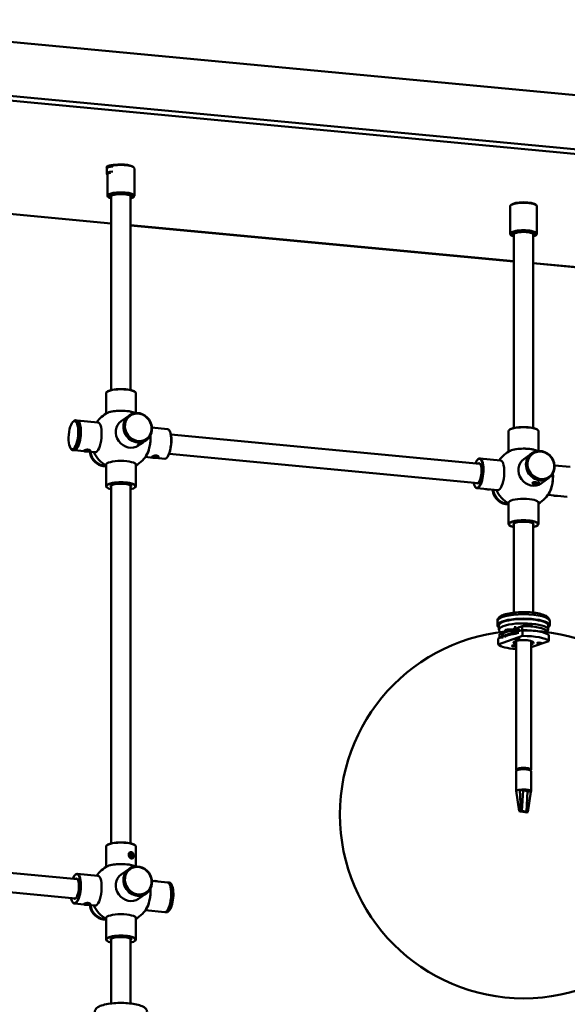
# Model space of a CAD drawing. Header units: millimetres. Extents: x 152 to 5146, y 650 to 3151.
# Tile 8 of 10: x 3946 to 4313, y 1833 to 2492. Entities that reach past the tile are written whole.
import ezdxf

# ---------------------------------------------------------------- set-up
doc = ezdxf.new("R2010")
doc.units = ezdxf.units.MM
doc.header["$LTSCALE"] = 18
doc.layers.add('Widoczne (ISO)', color=7, linetype='Continuous', lineweight=50)
doc.layers.add('Widoczne wąskie (ISO)', color=7, linetype='Continuous', lineweight=35)

msp = doc.modelspace()

# ---------------------------------------------------------------- linework, layer by layer
at = {"layer": 'Widoczne (ISO)', "linetype": 'Continuous', "lineweight": 50}
for p, q in [((3782.84, 2492.06), (4325.98, 2440.9)), ((4004.73, 2389), (4004.73, 2392.38)), ((4005.43, 2393.14), (4005.43, 2393.35)), ((4022.46, 2393.65), (4022.94, 2393.21)), ((4023.27, 2374.23), (4023.27, 2392.58)), ((4005.27, 2388.27), (4004.97, 2388.55)), ((4005.27, 2374.23), (4005.27, 2388.29)), ((3751.31, 2379.87), (4007.77, 2355.71)), ((4006.08, 2373.16), (4005.6, 2373.6)), ((4007.77, 2244.28), (4007.77, 2373.75)), ((4008.47, 2374.5), (4008.47, 2374.71)), ((4020.07, 2374.5), (4020.07, 2374.71)), ((4020.77, 2244.28), (4020.77, 2373.75)), ((4022.46, 2373.16), (4022.94, 2373.6)), ((4274.74, 2348.84), (4274.74, 2367.2)), ((4275.55, 2368.27), (4275.07, 2367.82)), ((4291.93, 2368.27), (4292.41, 2367.82)), ((4292.74, 2348.84), (4292.74, 2367.2)), ((4020.77, 2354.48), (4277.24, 2330.32)), ((4275.55, 2347.77), (4275.07, 2348.22)), ((4277.24, 2218.89), (4277.24, 2348.36)), ((4277.94, 2349.12), (4277.94, 2349.33)), ((4289.54, 2349.12), (4289.54, 2349.33)), ((4290.24, 2218.89), (4290.24, 2348.36)), ((4291.93, 2347.77), (4292.41, 2348.22)), ((4290.24, 2329.1), (4546.71, 2304.94)), ((4004.27, 2242.19), (4004.27, 2228.42)), ((4004.83, 2243.06), (4004.64, 2242.88)), ((4023.71, 2243.06), (4023.91, 2242.88)), ((4024.27, 2242.19), (4024.27, 2228.9)), ((4019.48, 2227.08), (4014.42, 2223.48)), ((4019.89, 2227.37), (4019.55, 2227.13)), ((3982.18, 2223.06), (3982.63, 2223.49)), ((3983.84, 2224.01), (3984.78, 2223.92)), ((3984.97, 2223.91), (3998.88, 2222.6)), ((4045.45, 2218.21), (4035.05, 2219.19)), ((4046.69, 2217.27), (4046.54, 2217.47)), ((4047.72, 2214.48), (4254.57, 2194.99)), ((4273.74, 2216.8), (4273.74, 2203.04)), ((4274.3, 2217.67), (4274.1, 2217.5)), ((4293.18, 2217.67), (4293.37, 2217.5)), ((4293.74, 2216.8), (4293.74, 2203.52)), ((4025.81, 2207.33), (4025.49, 2207.41)), ((4027.29, 2208.09), (4026.01, 2207.18)), ((4027.05, 2207.98), (4026.3, 2207.61)), ((4026.3, 2207.61), (4026.79, 2207.96)), ((4026.79, 2207.96), (4028.03, 2208.68)), ((4027.05, 2207.98), (4026.99, 2208.08)), ((4028.29, 2208.71), (4027.05, 2207.98)), ((4028.03, 2208.68), (4028.78, 2209.06)), ((4028.29, 2208.71), (4028.24, 2208.79)), ((4028.78, 2209.06), (4028.29, 2208.71)), ((4031.07, 2210.78), (4029.03, 2209.32)), ((4029.27, 2209.33), (4029.33, 2209.54)), ((4031.48, 2211.07), (4031.14, 2210.83)), ((3980.51, 2205.34), (3980.88, 2204.84)), ((3981.97, 2204.1), (3982.91, 2204.01)), ((3983.1, 2204), (3989.73, 2203.37)), ((3989.62, 2203.45), (3989.46, 2203.6)), ((3990.13, 2203.52), (3990.62, 2203.87)), ((3991.06, 2203.23), (3990.13, 2203.52)), ((3990.62, 2203.87), (3992.04, 2203.93)), ((3991.06, 2203.23), (3991.06, 2203.89)), ((3992.48, 2203.3), (3991.06, 2203.23)), ((3992.04, 2203.93), (3992.97, 2203.65)), ((3992.42, 2203.12), (3997, 2202.69)), ((3992.48, 2203.3), (3992.48, 2203.8)), ((3992.97, 2203.65), (3992.48, 2203.3)), ((3993.48, 2203.45), (3993.61, 2203.57)), ((4046.5, 2201.54), (4253.35, 2182.05)), ((4288.95, 2201.69), (4283.89, 2198.09)), ((4289.36, 2201.99), (4289.02, 2201.74)), ((4004.27, 2180.02), (4004.27, 2194.31)), ((4024.27, 2180.02), (4024.27, 2194.31)), ((4035.81, 2199.03), (4030.58, 2199.52)), ((4035.39, 2199.24), (4035.21, 2199.39)), ((4035.86, 2199.6), (4036.86, 2199.96)), ((4036.26, 2199.15), (4035.86, 2199.6)), ((4036.26, 2199.15), (4036.24, 2199.74)), ((4037.66, 2199.07), (4036.26, 2199.15)), ((4036.86, 2199.96), (4038.26, 2199.89)), ((4043.57, 2198.3), (4037.48, 2198.87)), ((4037.66, 2199.07), (4037.64, 2199.92)), ((4038.66, 2199.44), (4037.66, 2199.07)), ((4038.26, 2199.89), (4038.66, 2199.44)), ((4039.14, 2199.34), (4039.26, 2199.46)), ((4044.97, 2198.99), (4044.78, 2198.82)), ((4253.04, 2197.83), (4253.23, 2198)), ((4254.44, 2198.52), (4268.34, 2197.21)), ((4314.92, 2192.83), (4304.52, 2193.81)), ((4290.08, 2181.8), (4289.88, 2181.99)), ((4290.59, 2181.87), (4291.06, 2182.22)), ((4291.55, 2181.59), (4290.59, 2181.87)), ((4291.06, 2182.22), (4292.47, 2182.29)), ((4291.55, 2181.59), (4291.55, 2182.25)), ((4292.96, 2181.66), (4291.55, 2181.59)), ((4292.47, 2182.29), (4293.43, 2182.01)), ((4292.96, 2181.66), (4292.96, 2182.15)), ((4293.43, 2182.01), (4292.96, 2181.66)), ((4293.94, 2181.8), (4294.19, 2182.03)), ((4300.54, 2185.4), (4295.48, 2181.8)), ((4300.95, 2185.69), (4300.61, 2185.44)), ((4004.83, 2179.15), (4004.64, 2179.33)), ((4007.77, 1940.98), (4007.77, 2180.38)), ((4020.77, 1940.98), (4020.77, 2180.38)), ((4023.71, 2179.15), (4023.91, 2179.33)), ((4251.32, 2179.55), (4251.47, 2179.35)), ((4252.56, 2178.61), (4266.47, 2177.3)), ((4313.04, 2172.91), (4300.05, 2174.14)), ((4273.74, 2154.63), (4273.74, 2168.93)), ((4293.74, 2154.63), (4293.74, 2168.93)), ((4277.24, 2095.38), (4277.24, 2155)), ((4290.24, 2095.38), (4290.24, 2155)), ((4274.3, 2153.76), (4274.1, 2153.94)), ((4293.18, 2153.76), (4293.37, 2153.94)), ((4266.24, 2086.83), (4266.24, 2089.72)), ((4301.24, 2086.83), (4301.24, 2089.72)), ((4267.24, 2086.83), (4267.24, 2083.93)), ((4278.14, 2084.6), (4267.72, 2080.98)), ((4273.82, 2084.16), (4276.92, 2084.34)), ((4278.08, 2086.42), (4278.08, 2084.58)), ((4282.92, 2086.26), (4278.76, 2084.82)), ((4281.08, 2086.42), (4281.08, 2085.62)), ((4282.92, 2083.6), (4282.92, 2086.26)), ((4283.04, 2083.63), (4283.04, 2079.76)), ((4283.46, 2086.27), (4283.76, 2086.51)), ((4288.52, 2086.87), (4288.52, 2086.08)), ((4289.48, 2086.04), (4289.44, 2086)), ((4299.76, 2080.92), (4299.76, 2083.02)), ((4300.24, 2086.83), (4300.24, 2083.93)), ((4283.04, 2079.76), (4266.79, 2074.11)), ((4266.79, 2074.11), (4266.79, 2077.97)), ((4267.72, 2078.44), (4267.72, 2080.98)), ((4278.74, 2076.41), (4278.74, 1990.23)), ((4288.74, 2076.41), (4288.74, 1990.23)), ((4288.74, 2072.21), (4300.69, 2076.36)), ((4300.69, 2076.36), (4300.69, 2080.22)), ((4279.49, 1989.95), (4279.49, 1990.23)), ((4281.44, 1991.16), (4279.69, 1990.57)), ((4279.69, 1990.57), (4279.69, 1990.03)), ((4281.44, 1990.42), (4281.44, 1991.16)), ((4285.04, 1991.28), (4285.04, 1990.52)), ((4287.31, 1990.83), (4285.04, 1991.28)), ((4287.31, 1990.17), (4287.31, 1990.83)), ((4287.99, 1989.95), (4287.99, 1990.23)), ((4278.74, 1989.27), (4278.74, 1975.75)), ((4288.74, 1989.27), (4288.74, 1975.75)), ((4281.33, 1976.88), (4283.45, 1976.46)), ((4281.82, 1962.85), (4281.33, 1976.88)), ((4283.45, 1976.46), (4286.46, 1975.86)), ((4280.9, 1962.54), (4278.89, 1976.06)), ((4286.46, 1975.86), (4288.59, 1975.43)), ((4286.57, 1961.9), (4288.59, 1975.43)), ((4281.82, 1962.85), (4280.9, 1962.54)), ((4280.9, 1962.54), (4281.78, 1962.37)), ((4281.78, 1962.37), (4284.79, 1961.77)), ((4282.69, 1962.68), (4281.82, 1962.85)), ((4285.7, 1962.08), (4282.69, 1962.68)), ((4284.79, 1961.77), (4285.66, 1961.59)), ((4285.66, 1961.59), (4286.57, 1961.9)), ((4286.57, 1961.9), (4285.7, 1962.08)), ((4004.27, 1938.89), (4004.27, 1925.12)), ((4004.83, 1939.76), (4004.64, 1939.58)), ((4023.71, 1939.76), (4023.91, 1939.58)), ((4024.27, 1938.89), (4024.27, 1925.6)), ((3778.26, 1936.56), (3985.1, 1917.08)), ((4020.27, 1933.62), (4021, 1934.42)), ((4020.54, 1932.2), (4020.27, 1933.62)), ((4021.99, 1933.81), (4020.32, 1933.37)), ((4021.54, 1931.59), (4020.54, 1932.2)), ((4022.26, 1932.4), (4020.84, 1932.02)), ((4021, 1934.42), (4021.99, 1933.81)), ((4022.26, 1932.4), (4021.54, 1931.59)), ((4021.99, 1933.81), (4022.26, 1932.4)), ((4022.39, 1933.92), (4022.36, 1933.98)), ((4022.69, 1932.76), (4022.7, 1932.68)), ((3777.04, 1923.62), (3983.89, 1904.14)), ((4019.48, 1923.78), (4014.42, 1920.18)), ((4019.89, 1924.07), (4019.55, 1923.83)), ((3983.58, 1919.91), (3983.76, 1920.08)), ((3984.97, 1920.61), (3998.88, 1919.3)), ((4045.45, 1914.91), (4035.05, 1915.89)), ((4046.58, 1914.8), (4045.64, 1914.89)), ((4046.69, 1913.97), (4046.54, 1914.17)), ((4048.04, 1913.56), (4047.67, 1914.06)), ((4031.07, 1907.48), (4026.01, 1903.88)), ((4031.48, 1907.77), (4031.14, 1907.53)), ((3981.86, 1901.63), (3982, 1901.43)), ((3983.1, 1900.69), (3989.75, 1900.07)), ((3989.64, 1900.15), (3989.47, 1900.3)), ((3990.12, 1900.26), (3990.74, 1900.6)), ((3990.95, 1899.95), (3990.12, 1900.26)), ((3990.74, 1900.6), (3992.18, 1900.63)), ((3990.95, 1899.95), (3990.95, 1900.61)), ((3992.39, 1899.98), (3990.95, 1899.95)), ((3992.18, 1900.63), (3993, 1900.32)), ((3992.39, 1899.98), (3992.39, 1900.56)), ((3993, 1900.32), (3992.39, 1899.98)), ((3992.41, 1899.82), (3997, 1899.38)), ((3993.49, 1900.15), (3993.62, 1900.27)), ((4004.27, 1876.72), (4004.27, 1891.01)), ((4024.27, 1876.72), (4024.27, 1891.01)), ((4043.57, 1895), (4030.58, 1896.22)), ((4044.7, 1894.89), (4043.76, 1894.98)), ((4044.97, 1895.69), (4044.78, 1895.52)), ((4046.37, 1895.84), (4045.91, 1895.41)), ((4004.83, 1875.85), (4004.64, 1876.02)), ((4007.77, 1833.88), (4007.77, 1877.08)), ((4020.77, 1833.88), (4020.77, 1877.08)), ((4023.71, 1875.85), (4023.91, 1876.02))]:
    msp.add_line(p, q, dxfattribs=at)
msp.add_circle((4283.83, 1960.31), 123, dxfattribs=at)
for centre, start, end in [((4014.27, 2211.1), 115.88655, 144.61848), ((4014.27, 2211.1), 62.39892, 64.11345), ((4014.27, 2211.1), 204.61848, 240), ((4014.27, 2211.1), 300, 331.64708), ((4283.74, 2185.72), 115.88655, 144.61848), ((4283.74, 2185.72), 62.39892, 64.11345), ((4283.74, 2185.72), 204.61848, 240), ((4283.74, 2185.72), 300, 331.64708), ((4014.27, 1907.8), 115.88655, 144.61848), ((4014.27, 1907.8), 62.39892, 64.11345), ((4014.27, 1907.8), 204.61848, 240), ((4014.27, 1907.8), 300, 331.64708)]:
    msp.add_arc(centre, 20, start, end, dxfattribs=at)
for centre, major_axis, ratio, start_param, end_param in [((4011.23, 2393.35), (-6.6, 0), 0.258819, 4.802763, 6.597666), ((4011.23, 2393.35), (-6.5, 0), 0.258819, 4.844791, 6.574363), ((4011.23, 2392.38), (-6.5, 0), 0.258819, 5.098656, 6.283185), ((4011.23, 2393.35), (-5.8, 0), 0.258819, 5.208474, 6.283185), ((4014.27, 2392.58), (9, 0), 0.258819, 0, 2.666837), ((4014.27, 2393.06), (8.5, 0), 0.258819, 0.271264, 2.322599), ((4011.23, 2389), (-6.5, 0), 0.258819, 5.098656, 6.554449), ((4011.23, 2388.52), (-6, 0), 0.258819, 5.45521, 6.413029), ((4014.27, 2374.23), (9, 0), 0.258819, 6.011922, 9.696042), ((4014.27, 2373.75), (-8.5, 0), 0.258819, 2.441381, 6.983397), ((4014.27, 2373.75), (6.96, 0), 0.258819, 5.918145, 9.789818), ((4014.27, 2373.75), (6.5, 0), 0.258819, 0, 3.141593), ((4014.27, 2374.71), (-5.96, 0), 0.258819, 0.022738, 0.162193), ((4014.27, 2374.71), (-5.8, 0), 0.258819, 6.263492, 6.283185), ((4014.27, 2374.71), (5.8, 0), 0.258819, 0, 0.019694), ((4014.27, 2374.71), (5.96, 0), 0.258819, 6.120992, 6.260447), ((4283.74, 2367.2), (-9, 0), 0.258819, 3.141593, 6.283185), ((4283.74, 2367.68), (8.5, 0), 0.258819, 0.271264, 2.870329), ((4283.74, 2348.84), (9, 0), 0.258819, 6.011922, 9.696042), ((4283.74, 2348.36), (-8.5, 0), 0.258819, 2.441381, 6.983397), ((4283.74, 2348.36), (6.96, 0), 0.258819, 5.918145, 9.789818), ((4283.74, 2348.36), (6.5, 0), 0.258819, 0, 3.141593), ((4283.74, 2349.33), (-5.96, 0), 0.258819, 0.022738, 0.162193), ((4283.74, 2349.33), (-5.8, 0), 0.258819, 6.263492, 6.283185), ((4283.74, 2349.33), (5.8, 0), 0.258819, 0, 0.019694), ((4283.74, 2349.33), (5.96, 0), 0.258819, 6.120992, 6.260447), ((4014.27, 2242.19), (-10, 0), 0.258819, 3.141593, 6.283185), ((4014.27, 2242.38), (9.8, 0), 0.258819, 0.271264, 2.870329), ((4014.27, 2227.89), (10, 0), 0.258819, 0.372835, 2.819217), ((4014.27, 2227.89), (9.9, 0), 0.258819, 0.489959, 2.651634), ((4025.28, 2218.93), (-5.8, 8.15), 0.907673, 6.278562, 9.429402), ((4025.35, 2218.98), (5.8, -8.15), 0.907673, 3.141593, 6.283185), ((3982.91, 2214.06), (-0.94, -9.96), 0.330366, 5.925594, 9.782369), ((3983.84, 2213.97), (0.94, 9.96), 0.330366, 3.141593, 6.283185), ((3984.03, 2213.95), (-0.94, -9.96), 0.330366, 6.254612, 9.453352), ((3997.94, 2212.64), (0.94, 9.96), 0.330366, 3.141593, 6.283185), ((4020.22, 2215.33), (5.8, -8.15), 0.907673, 3.141593, 6.283185), ((4030.6, 2209.56), (0.94, 9.96), 0.330366, 3.615062, 5.188577), ((4030.6, 2209.56), (-0.93, -9.85), 0.330366, 0.662038, 2.045211), ((4044.51, 2208.25), (0.94, 9.96), 0.330366, 3.141593, 6.283185), ((4044.7, 2208.24), (-0.92, -9.76), 0.330366, 0.357591, 2.784002), ((4283.74, 2216.8), (-10, 0), 0.258819, 3.141593, 6.283185), ((4283.74, 2217), (9.8, 0), 0.258819, 0.271264, 2.870329), ((4002.86, 2202.98), (-5.8, 8.15), 0.907673, 0.994395, 2.628372), ((4003.2, 2203.23), (5.8, -8.15), 0.907673, 4.164654, 5.733242), ((4003.27, 2203.28), (-5.8, 8.15), 0.907673, 1.028805, 2.584325), ((4283.74, 2202.51), (10, 0), 0.258819, 0.372835, 2.819217), ((4283.74, 2202.51), (9.9, 0), 0.258819, 0.489959, 2.651634), ((4294.81, 2193.59), (5.8, -8.15), 0.907673, 3.141593, 6.283185), ((4294.74, 2193.54), (-5.8, 8.15), 0.907673, 6.278562, 9.429402), ((4014.27, 2194.31), (-10, 0), 0.258819, 3.141593, 6.283185), ((4253.31, 2188.58), (0.92, 9.76), 0.330366, 2.29597, 7.128808), ((4253.5, 2188.57), (-0.94, -9.96), 0.330366, 5.925594, 9.782369), ((4253.31, 2188.58), (-0.64, -6.82), 0.330366, 5.962137, 9.745826), ((4253.5, 2188.57), (0.62, 6.62), 0.330366, 5.965551, 6.495984), ((4267.41, 2187.26), (0.94, 9.96), 0.330366, 3.141593, 6.283185), ((4289.68, 2189.95), (5.8, -8.15), 0.907673, 3.141593, 6.283185), ((4300.07, 2184.18), (0.94, 9.96), 0.330366, 3.615062, 5.188577), ((4300.07, 2184.18), (-0.93, -9.85), 0.330366, 0.662038, 2.045211), ((4014.27, 2180.02), (10, 0), 0.258819, 6.011922, 9.696042), ((4014.27, 2179.83), (-9.8, 0), 0.258819, 2.29597, 7.128808), ((4014.27, 2179.83), (6.85, 0), 0.258819, 5.962137, 9.745826), ((4253.5, 2188.57), (-0.62, -6.62), 0.330366, 6.070386, 6.600819), ((4014.27, 2180.02), (-6.65, 0), 0.258819, 6.065615, 6.495984), ((4014.27, 2180.02), (6.65, 0), 0.258819, 6.070386, 6.500755), ((4259.24, 2178.34), (1.97, -0.37), 0.25053, 4.231754, 5.889514), ((4272.32, 2177.6), (-5.8, 8.15), 0.907673, 0.994395, 2.628372), ((4272.66, 2177.84), (5.8, -8.15), 0.907673, 4.164654, 5.733242), ((4272.73, 2177.89), (-5.8, 8.15), 0.907673, 1.028805, 2.584325), ((4283.74, 2168.93), (-10, 0), 0.258819, 3.141593, 6.283185), ((4304.6, 2174.15), (1.96, -0.39), 0.277581, 4.343514, 5.783355), ((4283.74, 2154.63), (10, 0), 0.258819, 6.011922, 9.696042), ((4283.74, 2154.44), (-9.8, 0), 0.258819, 2.29597, 7.128808), ((4283.74, 2154.44), (6.85, 0), 0.258819, 5.962137, 9.745826), ((4283.74, 2154.63), (-6.65, 0), 0.258819, 6.065615, 6.495984), ((4283.74, 2154.63), (6.65, 0), 0.258819, 6.070386, 6.500755), ((4283.74, 2086.83), (-17.5, 0), 0.258819, 2.8019, 6.622878), ((4283.74, 2083.93), (16.5, 0), 0.258819, 6.042167, 9.980639), ((4283.74, 2086.83), (16.5, 0), 0.258819, 0, 3.141593), ((4283.83, 2080.23), (-14.49, 0), 0.258819, 4.886582, 6.399783), ((4283.83, 2078.29), (-14.49, 0), 0.258819, 4.938286, 6.348078), ((4274.46, 2083.4), (-3, 0), 0.258819, 4.927957, 7.276528), ((4283.74, 2083.93), (-7, 0), 0.258819, 5.653713, 6.055842), ((4279.58, 2082.86), (-1.5, 0), 0.258819, 5.288688, 5.997677), ((4283.74, 2082), (16.5, 0), 0.258819, 0.241018, 1.620568), ((4283.74, 2079.1), (17.5, 0), 0.258819, 0.251078, 1.610509), ((4286.62, 2086.27), (-3, 0), 0.258819, 2.833562, 5.975155), ((4283.74, 2086.34), (5, 0), 0.258819, 0.300264, 0.473273), ((4283.74, 2075.24), (-6.75, 0), 0.258819, 2.404969, 7.019809), ((4283.74, 2075.24), (17.5, 0), 0.258819, 0.251078, 1.610509), ((4283.74, 2075.24), (-17.5, 0), 0.258819, 0.251078, 1.281045), ((4277.47, 2073.06), (-1.5, 0), 0.258819, 3.701977, 8.864394), ((4283.74, 1990.23), (5, 0), 0.258819, 5.900724, 9.807239), ((4283.74, 1989.27), (-5, 0), 0.258819, 3.141593, 6.283185), ((4283.74, 1990.23), (-4.25, 0), 0.258819, 5.973029, 6.283185), ((4283.74, 1990.23), (4.25, 0), 0.258819, 1.26064, 2.142034), ((4283.74, 1990.23), (4.25, 0), 0.258819, 0, 0.571238), ((4283.74, 1975.75), (-5, 0), 0.258819, 5.215588, 6.038622), ((4283.74, 1975.75), (5, 0), 0.258819, 6.038622, 8.357181), ((4283.74, 1975.75), (-5, 0), 0.258819, 6.038622, 6.604937), ((4014.27, 1938.89), (-10, 0), 0.258819, 3.141593, 6.283185), ((4014.27, 1939.08), (9.8, 0), 0.258819, 0.271264, 2.870329), ((4014.27, 1924.59), (10, 0), 0.258819, 0.372835, 2.819217), ((4014.27, 1924.59), (9.9, 0), 0.258819, 0.489959, 2.651634), ((4025.35, 1915.68), (5.8, -8.15), 0.907673, 3.141593, 6.283185), ((4025.28, 1915.63), (-5.8, 8.15), 0.907673, 6.278562, 9.429402), ((3983.84, 1910.67), (0.92, 9.76), 0.330366, 2.29597, 7.128808), ((3984.03, 1910.65), (-0.94, -9.96), 0.330366, 5.925594, 9.782369), ((3983.84, 1910.67), (-0.64, -6.82), 0.330366, 5.962137, 9.745826), ((3984.03, 1910.65), (0.62, 6.62), 0.330366, 5.965551, 6.495984), ((3997.94, 1909.34), (0.94, 9.96), 0.330366, 3.141593, 6.283185), ((4020.22, 1912.03), (5.8, -8.15), 0.907673, 3.141593, 6.283185), ((4030.6, 1906.26), (0.94, 9.96), 0.330366, 3.615062, 5.188577), ((4030.6, 1906.26), (-0.93, -9.85), 0.330366, 0.662038, 2.045211), ((4036.98, 1915.31), (-2, 0), 0.261834, 3.578044, 5.14799), ((4044.51, 1904.95), (0.94, 9.96), 0.330366, 3.141593, 6.283185), ((4044.7, 1904.94), (-0.94, -9.96), 0.330366, 6.254612, 9.453352), ((4045.64, 1904.85), (0.94, 9.96), 0.330366, 3.141593, 6.283185), ((4044.7, 1904.94), (-0.92, -9.76), 0.330366, 0.357591, 2.784002), ((4046.11, 1904.8), (-0.89, -9.46), 0.330366, 0.357591, 2.784002), ((3984.03, 1910.65), (-0.62, -6.62), 0.330366, 6.070386, 6.600819), ((4002.86, 1899.68), (-5.8, 8.15), 0.907673, 0.994395, 2.628372), ((4003.2, 1899.93), (5.8, -8.15), 0.907673, 4.164654, 5.733242), ((4003.27, 1899.98), (-5.8, 8.15), 0.907673, 1.028805, 2.584325), ((4014.27, 1891.01), (-10, 0), 0.258819, 3.141593, 6.283185), ((4014.27, 1876.72), (10, 0), 0.258819, 6.011922, 9.696042), ((4014.27, 1876.52), (-9.8, 0), 0.258819, 2.29597, 7.128808), ((4014.27, 1876.52), (6.85, 0), 0.258819, 5.962137, 9.745826), ((4014.27, 1876.72), (-6.65, 0), 0.258819, 6.065615, 6.495984), ((4014.27, 1876.72), (6.65, 0), 0.258819, 6.070386, 6.500755)]:
    msp.add_ellipse(centre, major_axis=major_axis, ratio=ratio, start_param=start_param, end_param=end_param, dxfattribs=at)
for centre, major_axis, ratio in [((4025.69, 2219.22), (-5.8, 8.15), 0.907673), ((4025.86, 2219.34), (5.51, -7.74), 0.907673), ((3982.44, 2214.1), (-0.89, -9.46), 0.330366), ((4027.54, 2208.33), (1.73, 1), 0.043524), ((3991.55, 2203.58), (2, 0), 0.258819), ((4037.26, 2199.52), (-2, -0.06), 0.32804), ((4295.16, 2193.84), (-5.8, 8.15), 0.907673), ((4295.33, 2193.96), (5.51, -7.74), 0.907673), ((4292.01, 2181.94), (-2, 0), 0.25878), ((4279.58, 2077.73), (-1.5, 0), 0.258819), ((4294.17, 2074.92), (-1.5, 0), 0.258819), ((4021.27, 1933.01), (-0.51, 1.93), 0.690262), ((4025.69, 1915.92), (-5.8, 8.15), 0.907673), ((4025.86, 1916.04), (5.51, -7.74), 0.907673), ((3991.56, 1900.29), (2, 0), 0.261834)]:
    msp.add_ellipse(centre, major_axis=major_axis, ratio=ratio, dxfattribs=at)
for points, knots in [([(4029.03, 2209.32), (4028.97, 2209.29), (4028.91, 2209.24), (4028.69, 2209.1), (4028.51, 2208.99), (4028.16, 2208.8), (4027.98, 2208.7), (4027.53, 2208.48), (4027.25, 2208.35), (4026.64, 2208.08), (4026.33, 2207.95), (4025.86, 2207.72), (4025.71, 2207.63), (4025.51, 2207.49), (4025.46, 2207.43), (4025.47, 2207.37), (4025.51, 2207.35), (4025.6, 2207.35), (4025.64, 2207.35), (4025.7, 2207.36)], [-1.6562626, -1.6562626, -1.6562626, -1.6562626, -1.6284125, -1.6284125, -1.5620776, -1.5620776, -1.5075605, -1.5075605, -1.4304046, -1.4304046, -1.3277685, -1.3277685, -1.2496621, -1.2496621, -1.1715557, -1.1715557, -1.1200157, -1.1200157, -1.0818562, -1.0818562, -1.0818562, -1.0818562]), ([(4026.33, 2207.57), (4026.36, 2207.58), (4026.4, 2207.59), (4026.54, 2207.66), (4026.65, 2207.72), (4026.76, 2207.78)], [-0.98726275, -0.98726275, -0.98726275, -0.98726275, -0.97629981, -0.97629981, -0.93724657, -0.93724657, -0.93724657, -0.93724657]), ([(3993.68, 2203.38), (3993.78, 2203.45), (3993.83, 2203.54), (3993.8, 2203.74), (3993.74, 2203.83), (3993.49, 2204.06), (3993.24, 2204.19), (3992.73, 2204.33), (3992.53, 2204.37), (3992.11, 2204.4), (3991.88, 2204.41), (3991.34, 2204.38), (3991.04, 2204.34), (3990.4, 2204.2), (3990.05, 2204.09), (3989.63, 2203.91), (3989.5, 2203.84), (3989.35, 2203.74), (3989.31, 2203.69), (3989.27, 2203.59), (3989.31, 2203.54), (3989.46, 2203.47), (3989.54, 2203.45), (3989.65, 2203.42)], [-2.1869087, -2.1869087, -2.1869087, -2.1869087, -2.1088073, -2.1088073, -2.0390044, -2.0390044, -1.9339595, -1.9339595, -1.8744931, -1.8744931, -1.812984, -1.812984, -1.7363093, -1.7363093, -1.6284125, -1.6284125, -1.5620776, -1.5620776, -1.5075605, -1.5075605, -1.4304046, -1.4304046, -1.3777594, -1.3777594, -1.3777594, -1.3777594]), ([(3992.82, 2203.18), (3992.89, 2203.19), (3992.96, 2203.19), (3993.21, 2203.22), (3993.37, 2203.25), (3993.57, 2203.32), (3993.63, 2203.35), (3993.68, 2203.38)], [-1.0615422, -1.0615422, -1.0615422, -1.0615422, -1.038785, -1.038785, -0.9762998, -0.9762998, -0.9372466, -0.9372466, -0.9372466, -0.9372466]), ([(4038.38, 2199), (4038.62, 2199.03), (4038.84, 2199.06), (4039.18, 2199.17), (4039.31, 2199.24), (4039.46, 2199.38), (4039.5, 2199.46), (4039.54, 2199.65), (4039.5, 2199.78), (4039.29, 2200.05), (4039.08, 2200.2), (4038.56, 2200.4), (4038.29, 2200.46), (4037.75, 2200.51), (4037.45, 2200.5), (4036.95, 2200.44), (4036.75, 2200.41), (4036.28, 2200.29), (4036.02, 2200.21), (4035.6, 2200.03), (4035.44, 2199.94), (4035.24, 2199.81), (4035.18, 2199.77), (4035.13, 2199.72)], [-1.7017619, -1.7017619, -1.7017619, -1.7017619, -1.6284125, -1.6284125, -1.5620776, -1.5620776, -1.5075605, -1.5075605, -1.4304046, -1.4304046, -1.3277685, -1.3277685, -1.2496621, -1.2496621, -1.1715557, -1.1715557, -1.1200157, -1.1200157, -1.038785, -1.038785, -0.9762998, -0.9762998, -0.9372466, -0.9372466, -0.9372466, -0.9372466]), ([(4035.13, 2199.72), (4035.03, 2199.63), (4034.98, 2199.54), (4035, 2199.4), (4035.07, 2199.34), (4035.24, 2199.26), (4035.33, 2199.23), (4035.44, 2199.2)], [-2.1869087, -2.1869087, -2.1869087, -2.1869087, -2.1088073, -2.1088073, -2.0390044, -2.0390044, -1.9888016, -1.9888016, -1.9888016, -1.9888016]), ([(4294.15, 2182), (4294.22, 2182.05), (4294.26, 2182.1), (4294.28, 2182.2), (4294.24, 2182.25), (4294, 2182.34), (4293.76, 2182.38), (4293.24, 2182.45), (4293.01, 2182.47), (4292.6, 2182.51), (4292.39, 2182.53), (4291.89, 2182.57), (4291.58, 2182.58), (4290.94, 2182.6), (4290.61, 2182.59), (4290.14, 2182.52), (4289.98, 2182.46), (4289.79, 2182.32), (4289.74, 2182.23), (4289.76, 2182.06), (4289.79, 2181.99), (4289.94, 2181.81), (4290.09, 2181.71), (4290.45, 2181.55), (4290.63, 2181.49), (4290.97, 2181.42), (4291.1, 2181.4), (4291.23, 2181.39)], [-1.8693885, -1.8693885, -1.8693885, -1.8693885, -1.812984, -1.812984, -1.7363093, -1.7363093, -1.6284125, -1.6284125, -1.5620776, -1.5620776, -1.5075605, -1.5075605, -1.4304046, -1.4304046, -1.3277685, -1.3277685, -1.2496621, -1.2496621, -1.1715557, -1.1715557, -1.1200157, -1.1200157, -1.038785, -1.038785, -0.9762998, -0.9762998, -0.9372466, -0.9372466, -0.9372466, -0.9372466]), ([(4291.23, 2181.39), (4291.5, 2181.36), (4291.81, 2181.36), (4292.24, 2181.4), (4292.37, 2181.42), (4292.49, 2181.44)], [-2.1869087, -2.1869087, -2.1869087, -2.1869087, -2.1088073, -2.1088073, -2.0755523, -2.0755523, -2.0755523, -2.0755523]), ([(4266.24, 2089.72), (4266.24, 2090.25), (4266.38, 2090.76), (4266.89, 2091.73), (4267.27, 2092.14), (4268.52, 2093.16), (4269.51, 2093.62), (4272.01, 2094.48), (4273.56, 2094.84), (4276.86, 2095.36), (4278.57, 2095.54), (4282.07, 2095.74), (4283.86, 2095.76), (4287.37, 2095.65), (4289.09, 2095.53), (4292.32, 2095.12), (4293.84, 2094.85), (4296.58, 2094.14), (4297.78, 2093.71), (4299.35, 2092.84), (4299.87, 2092.47), (4300.56, 2091.7), (4300.79, 2091.38), (4301.13, 2090.62), (4301.24, 2090.17), (4301.24, 2089.72)], [5.643182, 5.643182, 5.643182, 5.643182, 5.77741, 5.77741, 5.949314, 5.949314, 6.288035, 6.288035, 6.661544, 6.661544, 7.000366, 7.000366, 7.331348, 7.331348, 7.661592, 7.661592, 7.99681, 7.99681, 8.351039, 8.351039, 8.554689, 8.554689, 8.669732, 8.669732, 8.784775, 8.784775, 8.784775, 8.784775]), ([(4266.79, 2077.97), (4269.56, 2079.39), (4272.3, 2080.53), (4277.53, 2082.35), (4280.27, 2083.11), (4283.04, 2083.63)], [35.882115, 35.882115, 35.882115, 35.882115, 37.196513, 37.196513, 38.510912, 38.510912, 38.510912, 38.510912]), ([(4270.34, 2081.6), (4271.16, 2082.14), (4272.21, 2082.55), (4274.66, 2083.23), (4276, 2083.48), (4278.57, 2083.82), (4279.75, 2083.93), (4280.96, 2083.99)], [0.9603666, 0.9603666, 0.9603666, 0.9603666, 1.3435186, 1.3435186, 1.6898502, 1.6898502, 1.9527232, 1.9527232, 1.9527232, 1.9527232]), ([(4271.31, 2079.16), (4271.31, 2079.16), (4271.34, 2079.2), (4271.5, 2079.37), (4271.75, 2079.56), (4272.56, 2079.98), (4273.17, 2080.21), (4274.73, 2080.67), (4275.73, 2080.88), (4277.67, 2081.19), (4278.58, 2081.3), (4279.53, 2081.39)], [0.720066, 0.720066, 0.720066, 0.720066, 0.834478, 0.834478, 1.054125, 1.054125, 1.314405, 1.314405, 1.607183, 1.607183, 1.831533, 1.831533, 1.831533, 1.831533]), ([(4021.27, 1930.82), (4021.47, 1930.77), (4021.68, 1930.76), (4022.02, 1930.87), (4022.17, 1930.97), (4022.45, 1931.29), (4022.58, 1931.58), (4022.69, 1932.13), (4022.7, 1932.34), (4022.7, 1932.77), (4022.68, 1933), (4022.59, 1933.53), (4022.51, 1933.82), (4022.25, 1934.43), (4022.04, 1934.73), (4021.62, 1935.07), (4021.44, 1935.15), (4021.13, 1935.23), (4020.97, 1935.24), (4020.6, 1935.19), (4020.39, 1935.1), (4019.95, 1934.78), (4019.75, 1934.52), (4019.52, 1933.93), (4019.47, 1933.65), (4019.47, 1933.09), (4019.52, 1932.79), (4019.69, 1932.32), (4019.77, 1932.13), (4020.03, 1931.71), (4020.21, 1931.48), (4020.6, 1931.14), (4020.77, 1931.02), (4021.06, 1930.88), (4021.17, 1930.84), (4021.27, 1930.82)], [-2.186909, -2.186909, -2.186909, -2.186909, -2.108807, -2.108807, -2.039004, -2.039004, -1.93396, -1.93396, -1.874493, -1.874493, -1.812984, -1.812984, -1.736309, -1.736309, -1.628413, -1.628413, -1.562078, -1.562078, -1.507561, -1.507561, -1.430405, -1.430405, -1.327768, -1.327768, -1.249662, -1.249662, -1.171556, -1.171556, -1.120016, -1.120016, -1.038785, -1.038785, -0.9763, -0.9763, -0.937247, -0.937247, -0.937247, -0.937247]), ([(3993.69, 1900.09), (3993.79, 1900.16), (3993.84, 1900.25), (3993.81, 1900.45), (3993.75, 1900.55), (3993.5, 1900.77), (3993.25, 1900.9), (3992.74, 1901.04), (3992.54, 1901.08), (3992.12, 1901.12), (3991.89, 1901.12), (3991.36, 1901.09), (3991.05, 1901.05), (3990.41, 1900.91), (3990.06, 1900.8), (3989.64, 1900.62), (3989.51, 1900.55), (3989.36, 1900.44), (3989.32, 1900.39), (3989.28, 1900.29), (3989.32, 1900.24), (3989.47, 1900.17), (3989.56, 1900.15), (3989.67, 1900.12)], [-2.1869087, -2.1869087, -2.1869087, -2.1869087, -2.1088073, -2.1088073, -2.0390044, -2.0390044, -1.9339595, -1.9339595, -1.8744931, -1.8744931, -1.812984, -1.812984, -1.7363093, -1.7363093, -1.6284125, -1.6284125, -1.5620776, -1.5620776, -1.5075605, -1.5075605, -1.4304046, -1.4304046, -1.3771796, -1.3771796, -1.3771796, -1.3771796]), ([(3992.83, 1899.89), (3992.9, 1899.89), (3992.97, 1899.9), (3993.22, 1899.92), (3993.38, 1899.95), (3993.58, 1900.02), (3993.64, 1900.06), (3993.69, 1900.09)], [-1.0622204, -1.0622204, -1.0622204, -1.0622204, -1.038785, -1.038785, -0.9762998, -0.9762998, -0.9372466, -0.9372466, -0.9372466, -0.9372466]), ([(3996.77, 1828.23), (3996.77, 1828.75), (3996.92, 1829.27), (3997.42, 1830.23), (3997.81, 1830.64), (3999.05, 1831.66), (4000.05, 1832.12), (4002.54, 1832.98), (4004.09, 1833.34), (4007.39, 1833.87), (4009.1, 1834.05), (4012.61, 1834.24), (4014.39, 1834.27), (4017.9, 1834.16), (4019.62, 1834.03), (4022.86, 1833.63), (4024.37, 1833.35), (4027.11, 1832.65), (4028.31, 1832.22), (4029.89, 1831.34), (4030.4, 1830.98), (4031.1, 1830.21), (4031.33, 1829.89), (4031.67, 1829.12), (4031.77, 1828.68), (4031.77, 1828.23)], [5.177895, 5.177895, 5.177895, 5.177895, 5.312124, 5.312124, 5.484027, 5.484027, 5.822748, 5.822748, 6.196257, 6.196257, 6.535079, 6.535079, 6.866061, 6.866061, 7.196305, 7.196305, 7.531523, 7.531523, 7.885752, 7.885752, 8.089402, 8.089402, 8.204445, 8.204445, 8.319488, 8.319488, 8.319488, 8.319488])]:
    msp.add_open_spline(points, degree=3, knots=knots, dxfattribs=at)
msp.add_open_spline([(4026.76, 2207.78), (4026.89, 2207.85), (4027.03, 2207.93), (4027.16, 2208.02)], degree=3, dxfattribs=at)
at = {"layer": 'Widoczne wąskie (ISO)', "linetype": 'Continuous', "lineweight": 50}
for p, q in [((3675.31, 2465.97), (4987.93, 2342.32)), ((4986.2, 2339.38), (3675.33, 2462.86)), ((3751.31, 2379.96), (4007.77, 2355.8)), ((4020.77, 2354.58), (4277.24, 2330.42)), ((4290.24, 2329.2), (4546.71, 2305.04)), ((4026.76, 2207.78), (4026.76, 2207.79)), ((3993.68, 2203.38), (3993.56, 2203.52)), ((4291.23, 2181.39), (4291.25, 2181.46)), ((4275.1, 2084.23), (4275.1, 2083.54)), ((4289.48, 2086.51), (4289.48, 2086.04)), ((4283.45, 1976.46), (4282.69, 1962.68)), ((4286.46, 1975.86), (4285.7, 1962.08)), ((4282.69, 1962.68), (4281.78, 1962.37)), ((4285.7, 1962.08), (4284.79, 1961.77)), ((4021.27, 1930.82), (4021.17, 1930.92)), ((3993.69, 1900.09), (3993.57, 1900.23))]:
    msp.add_line(p, q, dxfattribs=at)
msp.add_ellipse((4283.74, 2089.72), major_axis=(-17.5, 0), ratio=0.258819, start_param=3.141593, end_param=6.283185, dxfattribs=at)

doc.saveas('drawing.dxf')
